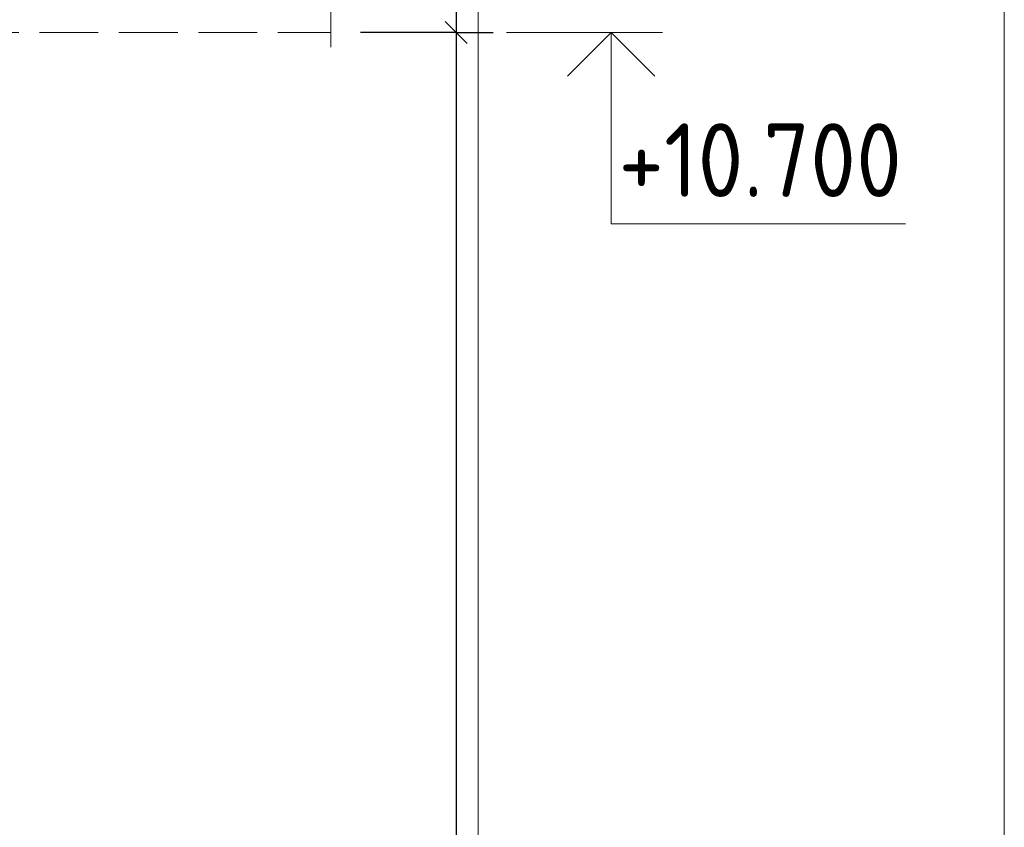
# Model space of a CAD drawing. Header units: millimetres. Extents: x 0 to 50412, y -12 to 35652.
# Tile 14 of 24: x 20200 to 24212, y 27037 to 30330. Entities that reach past the tile are written whole.
import ezdxf

# ---------------------------------------------------------------- set-up
doc = ezdxf.new("R2010")
doc.units = ezdxf.units.MM
doc.linetypes.add('______2', pattern=[324, 240, -84])
doc.layers.add('Standard', color=7, linetype='Continuous', lineweight=25)
doc.layers.add('ЖБ Перекрытие верхний уровень', color=7, linetype='Continuous', lineweight=35)
doc.layers.add('Размерная выноска', color=7, linetype='Continuous')
doc.styles.add('ISOCPEUR', font='txt')

msp = doc.modelspace()

# ---------------------------------------------------------------- linework, layer by layer
at = {"layer": 'Standard', "color": 254, "linetype": 'Continuous', "lineweight": 13, "true_color": 0xc4c4ff, "transparency": 33554687}
msp.add_line((22068.2, 23597.4), (22068.2, 35176.2), dxfattribs=at)
at = {"layer": 'Standard', "color": 7, "linetype": 'Continuous', "lineweight": -3, "transparency": 33554687}
for p, q in [((21979.1, 31477.5), (21979.1, 30277.5)), ((21979.1, 30277.5), (21829.1, 30277.5)), ((21979.1, 30277.5), (22129.1, 30277.5)), ((21979.1, 30277.5), (21979.1, 23597.4))]:
    msp.add_line(p, q, dxfattribs=at)
at = {"layer": 'Standard', "color": 7, "linetype": 'Continuous', "lineweight": 25, "transparency": 33554687}
msp.add_line((21934.1, 30322.5), (22024.1, 30232.5), dxfattribs=at)
at = {"layer": 'Standard', "color": 7, "linetype": 'Continuous', "lineweight": 13, "transparency": 33554687}
msp.add_line((22183.1, 30277.5), (22819.1, 30277.5), dxfattribs=at)
for points in [[(24212.4, 35176.2), (0, 35176.2), (0, 23597.4), (24212.4, 23597.4), (24212.4, 35176.2)], [(22609.9, 30277.5), (22609.9, 29497.5), (23809.9, 29497.5)]]:
    msp.add_lwpolyline(points, dxfattribs=at)
at = {"layer": 'Standard', "color": 7, "linetype": 'Continuous', "lineweight": -3, "transparency": 33554687}
msp.add_lwpolyline([(21979.1, 30277.5), (21958.7, 30277.5), (21958.7, 30277.5), (21958.7, 30277.5), (21958.7, 30277.5), (21588.2, 30277.5)], dxfattribs=at)
at = {"layer": 'Standard', "color": 7, "linetype": 'Continuous', "lineweight": 35, "transparency": 33554687}
msp.add_lwpolyline([(22431.7, 30099.3), (22609.9, 30277.5), (22788.1, 30099.3)], dxfattribs=at)
at = {"layer": 'ЖБ Перекрытие верхний уровень', "color": 7, "linetype": '______2', "lineweight": 18, "transparency": 33554687}
msp.add_line((18012.2, 30277.5), (21468.2, 30277.5), dxfattribs=at)
at = {"layer": 'Размерная выноска', "color": 7, "linetype": 'Continuous', "lineweight": 13, "transparency": 33554687}
msp.add_line((21468.2, 31537.5), (21468.2, 30217.5), dxfattribs=at)

# ---------------------------------------------------------------- texts
at = {"layer": 'Standard', "color": 7, "linetype": 'Continuous', "lineweight": 25, "transparency": 33554687, "insert": (22639.9, 29607.5), "char_height": 300, "width": 1426.181, "attachment_point": 7, "style": 'ISOCPEUR'}
msp.add_mtext('\\W0.91;+10.700', dxfattribs=at)

doc.saveas('drawing.dxf')
